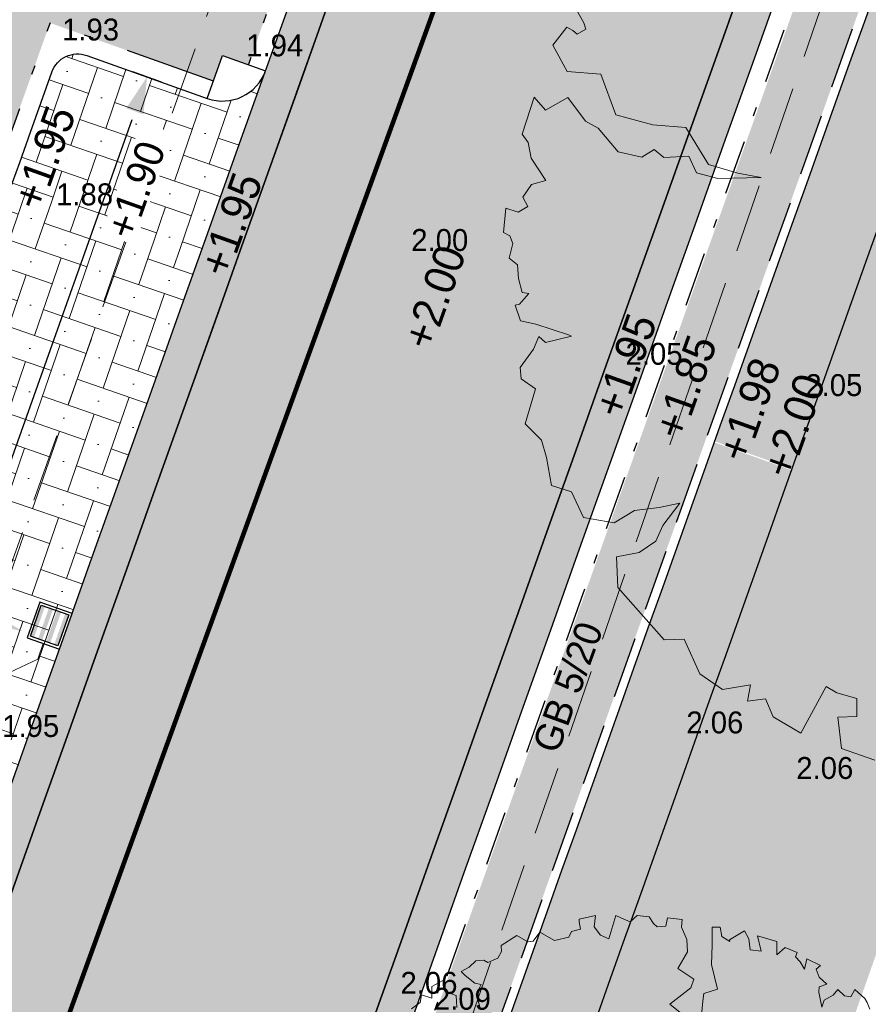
# Model space of a CAD drawing. Header units: metres. Extents: x 134157 to 138734, y 451157 to 455772.
# Tile 134 of 256: x 136401 to 136411, y 453358 to 453369. Entities that reach past the tile are written whole.
import ezdxf
from ezdxf import colors
from ezdxf.entities.mleader import LeaderData, LeaderLine
from ezdxf.math import Vec2, Vec3

# ---------------------------------------------------------------- set-up
doc = ezdxf.new("R2010")
doc.units = ezdxf.units.M
for name, pattern in [('DASHDOT__G2', [1.2, 0.6, -0.3, 0, -0.3]), ('HIDDEN__G5', [1.125, 0.75, -0.375]), ('TR18X20__G2', [2.5999999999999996, 1, -0.4, 0, -0.4, 0, -0.4, 0, -0.4])]:
    doc.linetypes.add(name, pattern=pattern)
doc.layers.add('-DR-alg-hulplijnen bochtstralen uitritconstructies', color=210, linetype='Continuous', plot=False)
doc.layers.add('-DR-alg-hulplijnen kantverharding asflast nieuwe fietsstraat', color=7, linetype='Continuous', true_color=0xff9429, plot=False)
for name, color, linetype, lineweight in [('-DR-bs-boom', 253, 'Continuous', 13), ('-DR-nw-rio-HWA 125', 170, 'HIDDEN__G5', 13), ('-DR-nw-vh-arc-tegels 300x300x45', 253, 'Continuous', 9)]:
    doc.layers.add(name, color=color, linetype=linetype, lineweight=lineweight)
for name, color, linetype in [('-DR-bs-rio-DWA Jutfaseweg', 253, 'Continuous'), ('-DR-bs-txt-hoogtemaat', 253, 'Continuous'), ('-DR-nw-maatvoering', 3, 'Continuous'), ('-DR-nw-rio-straatkolk verkort tbv K&L', 1, 'Continuous'), ('-DR-nw-rio-txt aandachtspunten', 2, 'Continuous'), ('-DR-nw-txt-hoogtemaat', 2, 'Continuous'), ('-DR-nw-vh-band 10x20 ob', 2, 'HIDDEN__G5'), ('-DR-nw-vh-band 18-20x25', 2, 'TR18X20__G2'), ('-DR-nw-vh-band 18-20x25 hoekblok R 0.50 uitwendig', 2, 'Continuous'), ('-DR-nw-vh-band 5-20x25', 2, 'DASHDOT__G2'), ('-DR-nw-vh-kantverharding', 3, 'Continuous'), ('-DR-nw-vh-txt-kantopsluitingen', 2, 'Continuous')]:
    doc.layers.add(name, color=color, linetype=linetype)
doc.layers.add('-DR-nw-gr-arc-beplanting', color=7, linetype='Continuous', true_color=0xe5f0e7)
doc.layers.add('-DR-nw-gr-arc-gras', color=7, linetype='Continuous', true_color=0xb5d5a4)
for name, color, linetype, lineweight, true_color in [('-DR-nw-vh-arc-asfalt fietsstraat rood', 7, 'Continuous', 9, 0xdfbfc7), ('-DR-nw-vh-arc-sbs df Drainflow', 7, 'Continuous', 9, 0xb9747c), ('-DR-nw-vh-arc-sbs kf bruinrood rabat halfsteens', 7, 'Continuous', 9, 0xb88485)]:
    doc.layers.add(name, color=color, linetype=linetype, lineweight=lineweight, true_color=true_color)
doc.layers.add('-DR-nw-vh-arc-halfverharding stabilizer', color=7, linetype='Continuous', lineweight=9, true_color=0xe2e1c1, transparency=0.1)
doc.layers.add('-DR-nw-vh-kantverharding halfverharding stabilizer', color=7, linetype='Continuous', true_color=0xe2e1c1, transparency=0.1)
doc.styles.add('Drong', font='txt', dxfattribs={"height": 1.8})
doc.dimstyles.new('Drong', dxfattribs={"dimtxt": 1.8, "dimasz": 2.5, "dimexe": 0, "dimexo": 0, "dimgap": 0.9, "dimtad": 1, "dimzin": 0, "dimdsep": 46, "dimtxsty": 'Drong', "dimblk": 'dimblk-wit', "dimcen": 0, "dimse1": 1, "dimse2": 1, "dimclrd": 256, "dimclre": 1, "dimclrt": 7, "dimadec": 0, "dimazin": 0, "dimtfac": 1, "dimtmove": 0, "dimatfit": 3, "dimfxl": 1, "dimtolj": 1, "dimtzin": 0, "dimarcsym": 0})
pattern_1 = [(71, (0, 0), (-0.3813260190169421, -0.185985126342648), [0.8999999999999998, -0.3]), (161, (0.1953408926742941, 0.5673111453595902), (-0.3813260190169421, -0.185985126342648), [0.8999999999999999, -0.3]), (71, (-0.0441573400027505, 0.3324907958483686), (-0.3813260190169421, -0.185985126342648), [0, -1.2]), (71, (-0.0394794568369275, 0.8068093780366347), (-0.3813260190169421, -0.185985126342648), [0, -1.2])]
pattern_2 = [(115.3356253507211, (136419.7180158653, 453326.2367068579), (-0.2236810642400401, -0.1059037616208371), [0.06, -0.187485]), (205.3356253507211, (136419.7180158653, 453326.2367068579), (0.1059037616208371, -0.22368106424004), [0.06, -0.187485])]
pattern_3 = [(228.0127875, (0.54864, 0.7619999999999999), (-6.096000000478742, -6.857999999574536), [0.102516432, -10.1491450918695]), (184.969741, (0.4800599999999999, 0.6858), (9.143999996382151, 0.7620000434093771), [0.175921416, -17.41621466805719]), (132.5104471, (0.3048, 0.6705599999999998), (7.620000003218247, -8.381999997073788), [0.124044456, -12.28041683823]), (267.273689, (0.00762, 0.4800599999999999), (0.7620000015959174, 15.23999999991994), [0.160201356, -15.8599312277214]), (292.83365418, (0, 0.32004), (-3.810000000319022, 9.143999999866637), [0.15709011, -15.5519423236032]), (357.2736889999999, (0.06096, 0.17526), (-15.23999999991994, 0.7620000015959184), [0.160201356, -15.8599312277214]), (37.69424047, (0.22098, 0.16764), (-9.905999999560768, -7.620000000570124), [0.211858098, -20.9739345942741]), (72.25532837, (0.38862, 0.29718), (5.334000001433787, 16.76399999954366), [0.200015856, -19.8015769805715]), (121.42956562, (0.4495799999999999, 0.48768), (-6.096000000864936, 9.905999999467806), [0.1607439, -15.9136637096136]), (175.2363583, (0.36576, 0.6248400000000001), (8.381999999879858, -0.7620000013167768), [0.183513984, -8.992181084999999]), (222.3974378, (0.18288, 0.64008), (-9.143999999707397, -8.382000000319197), [0.237323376, -23.4950317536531]), (138.81407483, (0.7619999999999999, 0.47244), (-5.333999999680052, 4.572000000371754), [0.08100136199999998, -8.0191697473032]), (171.4692344, (0.70104, 0.52578), (9.906000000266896, -1.523999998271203), [0.154104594, -15.256391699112]), (225, (0.54864, 0.54864), (-1.06581410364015e-16, -0.7620000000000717), [0.107762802, -0.9698679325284]), (203.19859051, (0.4953, 0.64008), (3.810000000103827, 1.5239999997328), [0.05803239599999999, -5.745186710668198]), (291.80140949, (0.44196, 0.61722), (-0.7620000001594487, 2.285999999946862), [0.082069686, -4.021425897]), (30.96375653, (0.47244, 0.5410200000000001), (2.286000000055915, 1.523999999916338), [0.133295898, -4.309889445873]), (161.56505118, (0.5867399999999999, 0.6096), (1.524000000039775, -0.761999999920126), [0.096386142, -2.3132694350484]), (16.389540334, (0, 0.61722), (7.620000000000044, 2.286000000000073), [0.1350264, -13.3676480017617]), (70.34617594, (0.12954, 0.65532), (-3.048000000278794, -8.381999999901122), [0.113279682, -11.21466470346]), (293.19859051, (0.5867399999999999, 0.7619999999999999), (-1.523999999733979, 3.810000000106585), [0.11606403, -5.687155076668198]), (343.6104596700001, (0.6324599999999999, 0.65532), (-7.620000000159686, 2.285999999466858), [0.1350264, -13.367648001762]), (339.44395478, (0, 0.14478), (-3.809999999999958, 1.524000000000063), [0.1302105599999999, -6.3803202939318]), (294.7751406, (0.12192, 0.09906), (-3.810000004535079, 8.381999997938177), [0.109101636, -10.801078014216]), (66.80140949, (0.59436, 0), (1.523999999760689, 3.810000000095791), [0.11606403, -5.687155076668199]), (17.35402464, (0.64008, 0.10668), (-9.905999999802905, -3.048000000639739), [0.127734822, -12.64571279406]), (69.44395478, (0.22098, 0), (-1.524000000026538, -3.809999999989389), [0.06510527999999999, -6.445425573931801]), (101.309932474, (0.54864, 0), (-0.7620000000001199, 3.048000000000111), [0.03885437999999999, -3.8465984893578]), (165.963756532, (0.5410200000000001, 0.0381), (2.285999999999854, -0.7619999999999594), [0.15709011, -2.9847163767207]), (186.00900596, (0.38862, 0.0762), (7.61999999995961, 0.762000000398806), [0.1455801, -14.4124094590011]), (303.69006753, (0.47244, 0.47244), (-0.7620000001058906, 1.523999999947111), [0.109897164, -2.637532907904]), (353.15722659, (0.5334, 0.3809999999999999), (12.9540000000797, -1.523999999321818), [0.191867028, -18.9948027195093]), (60.9453959, (0.7239, 0.35814), (-3.048000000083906, -5.333999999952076), [0.078452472, -7.766817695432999]), (90, (0.7619999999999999, 0.42672), (-0.7619999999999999, 0.7619999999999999), [0.04572, -0.7162799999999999]), (120.25643716, (0.37338, 0.09906), (3.047999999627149, -5.334000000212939), [0.105860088, -10.48018223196]), (48.01278749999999, (0.32004, 0.1905), (6.096000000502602, 6.857999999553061), [0.205032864, -10.0466286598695]), (0, (0.4572, 0.3429), (0.7619999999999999, 0.7619999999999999), [0.19812, -0.5638799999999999]), (325.3048465, (0.65532, 0.3429), (7.620000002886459, -5.333999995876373), [0.120482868, -11.927795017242]), (254.0546040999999, (0.75438, 0.27432), (-0.761999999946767, -3.048000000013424), [0.110948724, -5.4364950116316]), (207.64597536, (0.7239, 0.16764), (-14.478000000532, -7.619999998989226), [0.18064353, -17.8837393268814]), (175.42607874, (0.5638799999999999, 0.08381999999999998), (-9.905999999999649, 0.7619999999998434), [0.191108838, -18.919753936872])]

# ---------------------------------------------------------------- blocks, each defined once
blk = doc.blocks.new('Boom bestaand 1')
for points in [[(-0.2169333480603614, 0.4339209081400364), (-0.2270861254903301, 0.4339209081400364), (-0.2330585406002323, 0.4330255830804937), (-0.2498892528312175, 0.4257264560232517), (-0.242749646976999, 0.416712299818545), (-0.2476345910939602, 0.4092003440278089), (-0.2589076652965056, 0.4043176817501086), (-0.2543983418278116, 0.3953035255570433), (-0.2532710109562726, 0.3814065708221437), (-0.2457557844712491, 0.3746459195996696), (-0.2660470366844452, 0.3787774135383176), (-0.2728107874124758, 0.3821577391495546), (-0.2716834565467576, 0.3934255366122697), (-0.2848353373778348, 0.3874160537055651), (-0.2964840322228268, 0.3881672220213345), (-0.2987384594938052, 0.3953035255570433), (-0.3145206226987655, 0.3821577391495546), (-0.3028719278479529, 0.3735190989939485), (-0.3141447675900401, 0.3720167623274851), (-0.3231631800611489, 0.3686364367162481), (-0.3276722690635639, 0.3731435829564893), (-0.3404482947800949, 0.3607491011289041), (-0.3359389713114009, 0.3464764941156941), (-0.3526397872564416, 0.353711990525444), (-0.3702979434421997, 0.3325317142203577), (-0.3491079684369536, 0.3290017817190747), (-0.3568775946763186, 0.3155875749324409), (-0.37100416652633, 0.3198237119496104), (-0.3837182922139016, 0.3191176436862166), (-0.3801864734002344, 0.2951135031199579), (-0.3780675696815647, 0.2944074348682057), (-0.3886625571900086, 0.2873474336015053), (-0.4013764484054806, 0.2901714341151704), (-0.4056142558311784, 0.2802872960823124), (-0.3837182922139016, 0.2704032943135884), (-0.3589967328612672, 0.2591071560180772), (-0.3250928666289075, 0.2534590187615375), (-0.327212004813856, 0.2336908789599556), (-0.3180296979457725, 0.228042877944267), (-0.3010777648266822, 0.2188648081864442)], [(-0.2947208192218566, 0.2047446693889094), (-0.3321562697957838, 0.1849765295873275), (-0.3413385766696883, 0.2202768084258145), (-0.350520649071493, 0.2287488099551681), (-0.3724168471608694, 0.2146288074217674), (-0.3879560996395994, 0.2358089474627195), (-0.4042018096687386, 0.2414569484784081), (-0.4225661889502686, 0.2414569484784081), (-0.4315337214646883, 0.2467254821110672), (-0.4415591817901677, 0.229188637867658), (-0.4324549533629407, 0.2223948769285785), (-0.435986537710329, 0.2110987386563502), (-0.4423434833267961, 0.2082747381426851), (-0.4530205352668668, 0.2066837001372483), (-0.4612717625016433, 0.1920817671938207), (-0.457176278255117, 0.18003446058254), (-0.4670650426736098, 0.170150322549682), (-0.472715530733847, 0.1652082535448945), (-0.4472877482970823, 0.1440281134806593), (-0.4564700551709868, 0.1355561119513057), (-0.4705966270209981, 0.1320260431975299), (-0.4840167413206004, 0.1397921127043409), (-0.4882547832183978, 0.1171998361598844), (-0.4847231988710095, 0.1157878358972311), (-0.4748346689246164, 0.1136699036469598), (-0.4769535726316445, 0.1009617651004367), (-0.4713028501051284, 0.09460769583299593), (-0.4748346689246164, 0.0748395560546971), (-0.4931990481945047, 0.06071941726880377), (-0.4854294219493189, 0.04730521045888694), (-0.4875485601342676, 0.04024520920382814), (-0.5016751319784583, 0.03036107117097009), (-0.4974370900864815, 0.00494493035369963), (-0.4896674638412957, 0.002120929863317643), (-0.4832352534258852, -0.006023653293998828), (-0.4832352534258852, -0.0211265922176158), (-0.4885680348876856, -0.02468023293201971), (-0.4921233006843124, -0.03534115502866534), (-0.4876793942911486, -0.04689045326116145), (-0.4867905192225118, -0.05932826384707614), (-0.4796799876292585, -0.05666299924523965), (-0.4645700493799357, -0.04866734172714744), (-0.459237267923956, -0.04156006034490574), (-0.449460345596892, -0.05310935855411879), (-0.4325726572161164, -0.05488624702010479)], [(-0.4438616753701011, -0.08442230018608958), (-0.4591129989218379, -0.0788789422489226), (-0.4694125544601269, -0.08976781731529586), (-0.4852582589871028, -0.08739209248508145), (-0.4834755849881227, -0.1044182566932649), (-0.4690165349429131, -0.1107536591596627), (-0.4787219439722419, -0.1222364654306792), (-0.4698088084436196, -0.1279778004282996), (-0.4666397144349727, -0.1420344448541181)], [(-0.3905228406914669, -0.2961809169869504), (-0.3763599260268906, -0.2947164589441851), (-0.3702552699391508, -0.2952046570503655), (-0.3690343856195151, -0.3047234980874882), (-0.3739181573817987, -0.307164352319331), (-0.3790460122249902, -0.3110695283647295), (-0.3685879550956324, -0.3301182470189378), (-0.3402060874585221, -0.3273904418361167), (-0.3249566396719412, -0.2991245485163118), (-0.2839884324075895, -0.301203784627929), (-0.2610645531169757, -0.2728350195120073), (-0.2463278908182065, -0.2450116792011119), (-0.2053925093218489, -0.2390105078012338), (-0.1868351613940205, -0.2166427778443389), (-0.1742816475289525, -0.1980938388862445), (-0.189564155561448, -0.2362827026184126), (-0.2026635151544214, -0.2526493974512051), (-0.2201291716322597, -0.2531949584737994), (-0.2283163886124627, -0.2755626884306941), (-0.2392323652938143, -0.2810182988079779), (-0.2370492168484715, -0.2946571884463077), (-0.2506941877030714, -0.313205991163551), (-0.2790760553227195, -0.3219349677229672), (-0.2898422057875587, -0.3303738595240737), (-0.3172829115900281, -0.3367933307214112), (-0.3145534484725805, -0.3612149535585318), (-0.3303818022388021, -0.3661248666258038), (-0.3025457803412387, -0.3906749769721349), (-0.2927212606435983, -0.3884927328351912), (-0.2779845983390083, -0.3917659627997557), (-0.2528775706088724, -0.3874016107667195), (-0.2548309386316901, -0.4015582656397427), (-0.2470641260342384, -0.4137096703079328), (-0.2372707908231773, -0.4130346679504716), (-0.235920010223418, -0.4234984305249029), (-0.2440246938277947, -0.4329495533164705), (-0.2234253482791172, -0.4440884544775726), (-0.2183598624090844, -0.4397003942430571), (-0.2102551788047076, -0.4400378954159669), (-0.1991112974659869, -0.448814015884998), (-0.1899934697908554, -0.4440884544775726), (-0.1778364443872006, -0.4484763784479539), (-0.1639910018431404, -0.4505016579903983), (-0.1606139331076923, -0.4451010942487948), (-0.1548731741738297, -0.4572524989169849), (-0.1555486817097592, -0.4613030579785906), (-0.1400145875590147, -0.4626531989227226), (-0.1312346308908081, -0.4505016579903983), (-0.1096221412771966, -0.4258612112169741), (-0.1072582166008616, -0.4238359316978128), (-0.1116481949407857, -0.448814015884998), (-0.1194152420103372, -0.4525269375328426), (-0.1102974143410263, -0.4619780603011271), (-0.09917651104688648, -0.4806846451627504), (-0.0889794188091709, -0.4840821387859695), (-0.07470325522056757, -0.4752485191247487), (-0.04819058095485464, -0.4976722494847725), (-0.02779592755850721, -0.489518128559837), (-0.01080061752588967, -0.4915566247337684), (0.01571205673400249, -0.4976722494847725), (0.02862852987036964, -0.4827231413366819), (0.05582116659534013, -0.4820436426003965), (0.071993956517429, -0.4570290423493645), (0.06901628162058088, -0.4348673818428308), (0.07565379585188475, -0.4119102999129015), (0.07964846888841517, -0.3923569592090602), (0.09273351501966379, -0.4155685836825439), (0.1039107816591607, -0.4277820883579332), (0.107454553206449, -0.4465849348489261), (0.1024933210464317, -0.4680038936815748), (0.1298861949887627, -0.4784885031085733), (0.1932751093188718, -0.4575098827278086), (0.2000920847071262, -0.4399570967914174), (0.2363148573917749, -0.4392229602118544), (0.2586511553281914, -0.4253239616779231), (0.2652219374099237, -0.3991058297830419), (0.2784183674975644, -0.4080994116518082), (0.2832172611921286, -0.3913114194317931), (0.3018123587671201, -0.3913114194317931), (0.326405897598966, -0.3733243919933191), (0.2952141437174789, -0.333752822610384), (0.3048114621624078, -0.3265580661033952), (0.3174374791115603, -0.3112487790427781), (0.3330041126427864, -0.3181641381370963), (0.326405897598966, -0.3349519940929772), (0.3551905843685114, -0.3435858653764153), (0.3780989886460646, -0.3188560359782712)]]:
    blk.add_lwpolyline(points)
blk = doc.blocks.new('*U659')
h = blk.add_hatch(color=256)
h.dxf.hatch_style = 1
h.paths.add_polyline_path([(-0.1584753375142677, 0.4662534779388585), (-0.1982552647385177, 0.4803013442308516), (-0.317714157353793, 0.1420246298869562), (-0.2779342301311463, 0.127976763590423)])
h.paths.add_polyline_path([(-0.07007549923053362, 0.435035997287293), (-0.114275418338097, 0.4506447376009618), (-0.2337343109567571, 0.1123680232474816), (-0.1895343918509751, 0.0967592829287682)])
h.paths.add_polyline_path([(0.01832433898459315, 0.4038185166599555), (-0.02587558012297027, 0.4194272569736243), (-0.1453344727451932, 0.08115054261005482), (-0.1011345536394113, 0.06554180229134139)])
h.paths.add_polyline_path([(0.1023041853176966, 0.3741619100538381), (0.06252425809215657, 0.3882097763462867), (-0.05693463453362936, 0.04993306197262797), (-0.0171547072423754, 0.03588519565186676)])
for points in [[(0, 0), (0.138189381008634, 0.391316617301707), (-0.2154099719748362, 0.5161865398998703), (-0.3535993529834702, 0.1248699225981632)], [(-0.0171547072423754, 0.03588519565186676), (-0.317714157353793, 0.1420246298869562), (-0.1982552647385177, 0.4803013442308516), (0.1023041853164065, 0.3741619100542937)]]:
    blk.add_lwpolyline(points, close=True)
blk = doc.blocks.new('dimblk-wit')
at = {"color": 7}
blk.add_line((2.842170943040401e-14, -0.3333333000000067), (-2.842170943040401e-14, 0.3333333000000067), dxfattribs=at)
blk.add_solid([(0, 0), (-0.7999999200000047, 0.1999999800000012), (-0.7999999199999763, -0.1999999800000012)], dxfattribs=at)
blk = doc.blocks.new('*D710')
at = {"layer": '-DR-nw-maatvoering', "lineweight": -2, "transparency": 16777216}
blk.add_line((136402.6206341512, 453367.9631603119), (136395.2464770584, 453347.2343315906), dxfattribs=at)
at = {"layer": 'Defpoints', "color": 0, "transparency": 16777216}
for p in [(136402.788217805, 453368.4342396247), (136395.0788934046, 453346.7632522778), (136395.0788934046, 453346.7632522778)]:
    blk.add_point(p, dxfattribs=at)
at = {"layer": '-DR-nw-maatvoering', "lineweight": -2, "transparency": 16777216, "xscale": 0.5, "yscale": 0.5, "zscale": 0.5}
for p, rotation in [((136402.788217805, 453368.4342396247), 70.41728784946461), ((136395.0788934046, 453346.7632522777), 250.4172878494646)]:
    blk.add_blockref('dimblk-wit', p, dxfattribs=dict(at, rotation=rotation))
at = {"layer": '-DR-nw-maatvoering', "color": 7, "transparency": 16777216, "insert": (136398.59089976, 453357.7206437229), "char_height": 0.36, "attachment_point": 5, "rotation": 70.41728784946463, "style": 'Drong'}
blk.add_mtext('\\A1;23.00', dxfattribs=at)

msp = doc.modelspace()

# ---------------------------------------------------------------- hatches: boundary and pattern name
at = {"layer": '-DR-nw-gr-arc-beplanting'}
h = msp.add_hatch(color=256, dxfattribs=at)
h.dxf.hatch_style = 1
edge = h.paths.add_edge_path()
edge.add_line((136396.3360750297, 453359.2662826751), (136397.6573341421, 453358.7959554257))
edge.add_arc((149595.3364684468, 448664.1454715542), 14007.80060172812, 160.4013122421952, 160.4186177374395, ccw=False)
edge.add_line((136399.0758983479, 453362.7819401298), (136397.756175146, 453363.2535438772))
edge.add_arc((149594.2031741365, 448660.9698368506), 14009.20002921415, 160.3875154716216, 160.4048262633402)
at = {"layer": '-DR-nw-gr-arc-gras', "transparency": 33554687}
h = msp.add_hatch(dxfattribs=at)
h.set_pattern_fill('AGR-BOLLEN', color=256, scale=0.1, pattern_type=2)
h.set_pattern_definition(pattern_2)
edge = h.paths.add_edge_path()
edge.add_arc((-7000776.809524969, 3043164.567559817), 7592527.997363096, 340.0567505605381, 340.0572256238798)
edge.add_line((136455.7815594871, 453494.2542758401), (136455.1236032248, 453494.4934109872))
edge.add_arc((380495.2223584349, 364992.5484406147), 259592.3035530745, 160.0666568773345, 160.0804453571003)
edge.add_line((136433.832290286, 453435.7615323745), (136433.813485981, 453435.768343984))
edge.add_line((136433.813485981, 453435.768343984), (136432.1794965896, 453431.2550945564))
edge.add_line((136432.1794965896, 453431.2550945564), (136432.198303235, 453431.2482893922))
edge.add_line((136432.198303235, 453431.2482893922), (136431.6776287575, 453429.8696050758))
edge.add_line((136431.6776287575, 453429.8696050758), (136432.3363505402, 453429.6312341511))
edge.add_line((136432.3363505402, 453429.6312341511), (136434.3092713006, 453435.0765756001))
h = msp.add_hatch(dxfattribs=at)
h.set_pattern_fill('AGR-BOLLEN', color=256, scale=0.1, pattern_type=2)
h.set_pattern_definition(pattern_2)
edge = h.paths.add_edge_path()
edge.add_line((136383.2134454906, 453288.9019834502), (136370.3107921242, 453255.8015622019))
edge.add_line((136370.3107921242, 453255.8015622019), (136371.2564993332, 453255.4863635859))
edge.add_line((136371.2564993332, 453255.4863635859), (136384.1510128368, 453288.5538067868))
edge.add_line((136384.1510128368, 453288.5538067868), (136396.0961381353, 453322.3793146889))
edge.add_arc((144469.9212397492, 450472.5629594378), 8562.015243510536, 160.31249212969, 160.5585073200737, ccw=False)
edge.add_arc((136275.9270339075, 453000.1713109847), 380.646841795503, 69.38656361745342, 69.63257880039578, ccw=False)
edge.add_arc((138171.7297984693, 452736.5348694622), 1867.673052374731, 160.368791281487, 160.6148064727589, ccw=False)
edge.add_arc((136543.2276384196, 453720.0757027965), 379.2681389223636, 249.6101479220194, 249.85616311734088, ccw=False)
edge.add_arc((139775.6477578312, 452174.23586996), 3568.915535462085, 160.2709000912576, 160.5169152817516, ccw=False)
edge.add_line((136416.2303610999, 453379.0067418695), (136415.2888679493, 453379.3437739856))
edge.add_arc((149594.404130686, 448661.5345121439), 13998.09999034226, 160.3038426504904, 160.5498578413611)
edge.add_line((136395.1532065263, 453322.7123011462), (136383.2134454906, 453288.9019834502))
h = msp.add_hatch(dxfattribs=at)
h.set_pattern_fill('AGR-BOLLEN', color=256, scale=0.1, pattern_type=2)
h.set_pattern_definition(pattern_2)
edge = h.paths.add_edge_path()
edge.add_line((136414.3135629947, 453379.5862788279), (136414.3135432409, 453379.5862858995))
edge.add_line((136414.3135432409, 453379.5862858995), (136413.6545857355, 453379.8225859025))
edge.add_arc((132439.7669734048, 454785.6653569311), 4215.231506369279, 340.2995085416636, 340.51774123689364, ccw=False)
edge.add_line((136408.2710879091, 453364.6967628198), (136408.9108490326, 453364.4663061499))
edge.add_line((136408.9108490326, 453364.4663061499), (136414.3135629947, 453379.5862788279))
h = msp.add_hatch(dxfattribs=at)
h.set_pattern_fill('AGR-BOLLEN', color=256, scale=0.1, pattern_type=2)
h.set_pattern_definition(pattern_2)
edge = h.paths.add_edge_path()
edge.add_line((136398.3948542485, 453336.9145987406), (136398.3760025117, 453336.9212779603))
edge.add_line((136398.3760025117, 453336.9212779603), (136396.7737873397, 453332.3966510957))
edge.add_line((136396.7737873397, 453332.3966510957), (136396.7926424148, 453332.3899779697))
edge.add_arc((149594.4041398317, 448661.5345083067), 13999.780000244, 160.5102768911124, 160.5498578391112)
edge.add_line((136393.569081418, 453323.2717183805), (136392.3202201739, 453319.7948465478))
edge.add_line((136392.3202201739, 453319.7948465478), (136392.9806538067, 453319.5612542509))
edge.add_line((136392.9806538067, 453319.5612542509), (136394.2102749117, 453323.0452875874))
edge.add_arc((149594.4041308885, 448661.5345120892), 13999.09999055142, 160.3699688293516, 160.5498578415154, ccw=False)
edge.add_line((136408.9108490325, 453364.4663061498), (136408.2710879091, 453364.6967628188))
edge.add_arc((149594.4041402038, 448661.5345090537), 13999.780000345, 160.3699600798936, 160.4906326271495)
at = {"layer": '-DR-nw-vh-arc-asfalt fietsstraat rood', "transparency": 33554687}
h = msp.add_hatch(color=256, dxfattribs=at)
h.dxf.hatch_style = 1
h.paths.add_polyline_path([(136403.7367146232, 453366.331426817), (136407.687828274, 453364.9070308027, -0.0006365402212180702), (136419.7061011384, 453398.4672454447), (136415.7538046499, 453399.8882846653, 0.0006362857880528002)])
h = msp.add_hatch(color=256, dxfattribs=at)
h.dxf.hatch_style = 1
h.paths.add_polyline_path([(136392.9844638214, 453323.4781699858, -0.0007849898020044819), (136407.6878282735, 453364.9070308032), (136403.7367146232, 453366.3314268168, 0.0007852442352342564), (136389.0241510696, 453324.8767131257), (136377.1192577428, 453291.1651317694), (136369.7581975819, 453272.2810941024), (136373.7105919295, 453270.856236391), (136381.0570405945, 453289.7027897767)])
at = {"layer": '-DR-nw-vh-arc-halfverharding stabilizer'}
h = msp.add_hatch(dxfattribs=at)
h.set_pattern_fill('GRAVEL', color=256, scale=0.03)
h.set_pattern_definition(pattern_3)
edge = h.paths.add_edge_path()
edge.add_line((136415.7943246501, 453380.7555198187), (136414.9477223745, 453381.0586344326))
edge.add_line((136414.9477223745, 453381.0586344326), (136414.1941770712, 453381.3288532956))
edge.add_line((136414.1941770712, 453381.3288532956), (136413.6883407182, 453379.9167166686))
edge.add_line((136413.6883407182, 453379.9167166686), (136414.4413733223, 453379.6466816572))
edge.add_arc((149594.4041396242, 448661.5345089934), 13998.99999981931, 160.3038444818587, 160.369920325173)
edge.add_line((136409.0090184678, 453364.4438738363), (136409.8567115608, 453364.141522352))
edge.add_arc((149594.404139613, 448661.5345090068), 13998.0999998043, 160.3038426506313, 160.3699203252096, ccw=False)
edge.add_line((136415.2888679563, 453379.3437740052), (136415.7943246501, 453380.7555198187))
h = msp.add_hatch(dxfattribs=at)
h.set_pattern_fill('GRAVEL', color=256, scale=0.03)
h.set_pattern_definition(pattern_3)
edge = h.paths.add_edge_path()
edge.add_line((136391.109334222, 453311.2610998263), (136395.1532065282, 453322.7123011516))
edge.add_arc((149594.4041387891, 448661.5345092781), 13998.09999893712, 160.3699834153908, 160.5498578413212, ccw=False)
edge.add_line((136409.8515333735, 453364.1270044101), (136409.0063594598, 453364.4316984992))
edge.add_arc((149014.4532923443, 448866.8502176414), 13383.77867250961, 160.3637691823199, 160.5519250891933)
edge.add_line((136394.3045680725, 453323.0119889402), (136393.041588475, 453319.4336311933))
edge.add_line((136393.041588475, 453319.4336311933), (136392.2868749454, 453319.70056985))
edge.add_line((136392.2868749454, 453319.70056985), (136391.787185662, 453318.286246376))
edge.add_line((136391.787185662, 453318.286246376), (136392.5416575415, 453318.0198819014))
edge.add_line((136392.5416575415, 453318.0198819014), (136392.1254244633, 453316.841217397))
edge.add_line((136392.1254244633, 453316.841217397), (136390.260695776, 453311.5607876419))
edge.add_line((136390.260695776, 453311.5607876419), (136391.109334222, 453311.2610998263))
at = {"layer": '-DR-nw-vh-arc-sbs df Drainflow'}
h = msp.add_hatch(dxfattribs=at)
h.set_pattern_fill('AVH-SBS_KEIFORMAAT_ELLEBOOG_01', color=256, scale=3, angle=71, pattern_type=2)
h.set_pattern_definition(pattern_1)
h.paths.add_polyline_path([(136404.0864534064, 453368.5020136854, -0.4141118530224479), (136403.4476349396, 453368.1991319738), (136402.1288006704, 453368.6693472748, 0.414219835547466), (136401.7454724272, 453368.4875140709, 2.414843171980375e-05), (136401.2911786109, 453367.2130546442), (136403.3620742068, 453366.466486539)])
h = msp.add_hatch(dxfattribs=at)
h.set_pattern_fill('AVH-SBS_KEIFORMAAT_ELLEBOOG_01', color=256, scale=3, angle=71, pattern_type=2)
h.set_pattern_definition(pattern_1)
h.paths.add_polyline_path([(136394.2392574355, 453347.3797165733, 0.4140867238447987), (136394.4215832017, 453346.9967291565), (136395.7362036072, 453346.5297753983, -0.4139141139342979), (136396.0401783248, 453345.8917408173), (136403.362074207, 453366.4664865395), (136401.2911786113, 453367.2130546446, 0.0003756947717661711)])
at = {"layer": '-DR-nw-vh-arc-sbs kf bruinrood rabat halfsteens', "transparency": 33554687}
h = msp.add_hatch(color=256, dxfattribs=at)
h.dxf.hatch_style = 1
h.paths.add_polyline_path([(136403.7367146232, 453366.3314268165, -0.0006362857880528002), (136415.7538046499, 453399.8882846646), (136415.3874744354, 453400.0199978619), (136409.4668710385, 453383.5524006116), (136409.3657958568, 453383.2701124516), (136408.7253070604, 453381.4813212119), (136408.6242634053, 453381.199121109), (136408.455948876, 453380.7283019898), (136408.2876344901, 453380.2574832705), (136408.1193201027, 453379.78666455), (136407.9510057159, 453379.3158458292), (136407.7826913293, 453378.8450271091), (136407.6143769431, 453378.3742083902), (136407.446062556, 453377.9033896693), (136407.2777481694, 453377.4325709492), (136407.1094337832, 453376.9617522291), (136406.9411193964, 453376.4909335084), (136406.7728050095, 453376.0201147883), (136406.6044906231, 453375.5492960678), (136406.4361762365, 453375.0784773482), (136406.2678618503, 453374.6076586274), (136406.0995474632, 453374.1368399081), (136405.9312330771, 453373.6660211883), (136405.7629186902, 453373.195202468), (136405.5946043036, 453372.7243837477), (136405.4262899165, 453372.2535650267), (136405.2579755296, 453371.7827463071), (136405.0896611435, 453371.311927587), (136404.9213466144, 453370.8411084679), (136404.0864534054, 453368.5020136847), (136403.3620742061, 453366.4664865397)])
h = msp.add_hatch(color=256, dxfattribs=at)
h.dxf.hatch_style = 1
h.paths.add_polyline_path([(136414.0731122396, 453381.5847209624, -0.0003177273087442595), (136420.0825103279, 453398.3319083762), (136419.7061011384, 453398.467245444, 0.0006365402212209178), (136407.6878282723, 453364.9070308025), (136408.0641248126, 453364.7713740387, -0.000284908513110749), (136413.4326553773, 453379.7959182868), (136413.4325946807, 453379.7959400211)])
h = msp.add_hatch(color=256, dxfattribs=at)
h.dxf.hatch_style = 1
h.paths.add_polyline_path([(136389.0241510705, 453324.8767131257, -0.0007852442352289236), (136403.7367146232, 453366.331426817), (136403.3620742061, 453366.4664865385), (136396.0401783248, 453345.8917408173), (136388.6469784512, 453325.0099077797), (136386.4678348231, 453318.8391361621), (136386.3013415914, 453318.3676703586), (136386.1348483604, 453317.8962045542), (136385.9683551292, 453317.4247387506), (136385.801861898, 453316.9532729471), (136385.6353686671, 453316.4818071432), (136385.4688754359, 453316.0103413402), (136385.3023822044, 453315.5388755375), (136385.1358889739, 453315.0674097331), (136384.9693957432, 453314.5959439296), (136384.8029025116, 453314.124478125), (136384.6364092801, 453313.6530123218), (136384.4699160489, 453313.1815465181), (136384.3034228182, 453312.7100807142), (136384.1369295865, 453312.2386149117), (136383.9693720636, 453311.7641353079), (136384.3466298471, 453311.631181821)])
h = msp.add_hatch(color=256, dxfattribs=at)
h.dxf.hatch_style = 1
h.paths.add_polyline_path([(136407.687828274, 453364.9070308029, 0.0007849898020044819), (136392.9844638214, 453323.4781699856), (136388.3078365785, 453310.2351702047), (136388.685070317, 453310.1022251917), (136389.3177686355, 453311.8937867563), (136393.3616364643, 453323.3449754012, -0.0007849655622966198), (136408.0641248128, 453364.7713740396)])
at = {"layer": '-DR-nw-vh-arc-tegels 300x300x45'}
h = msp.add_hatch(dxfattribs=at)
h.set_pattern_fill('AVH-TEGEL_200X200_HALFST', color=256, scale=2, angle=71, pattern_type=2)
h.set_pattern_definition([(71, (0, 0), (-0.05887645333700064, 0.443321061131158), [0.4, -0.4]), (161, (0, 0), (-0.1302272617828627, -0.3782074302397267), [])])
edge = h.paths.add_edge_path()
edge.add_line((136401.7250042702, 453369.0256480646), (136403.5148012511, 453368.3875163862))
edge.add_line((136403.5148012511, 453368.3875163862), (136403.615550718, 453368.6700930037))
edge.add_line((136403.615550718, 453368.6700930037), (136403.8980505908, 453368.5692603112))
edge.add_arc((149594.4041396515, 448661.5345091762), 14005.19999978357, 160.3508874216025, 160.3610484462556, ccw=False)
edge.add_line((136404.7330192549, 453370.908434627), (136404.1680368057, 453371.1104118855))
edge.add_line((136404.1680368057, 453371.1104118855), (136403.3906654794, 453372.1470803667))
edge.add_line((136403.3906654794, 453372.1470803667), (136403.0586526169, 453371.9511448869))
edge.add_line((136403.0586526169, 453371.9511448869), (136402.9177774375, 453371.5548092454))
edge.add_line((136402.9177774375, 453371.5548092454), (136402.43905716, 453370.2079864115))
edge.add_line((136402.43905716, 453370.2079864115), (136400.6958986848, 453370.8275818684))
edge.add_line((136400.6958986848, 453370.8275818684), (136401.3154941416, 453372.5707403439))
edge.add_line((136401.3154941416, 453372.5707403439), (136403.0586526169, 453371.9511448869))
edge.add_line((136403.0586526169, 453371.9511448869), (136403.3679650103, 453372.1773527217))
edge.add_line((136403.3679650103, 453372.1773527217), (136399.81943648, 453376.9021115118))
edge.add_line((136399.81943648, 453376.9021115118), (136398.377, 453372.898))
edge.add_line((136398.377, 453372.898), (136392.789, 453357.451))
edge.add_line((136392.789, 453357.451), (136391.8831152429, 453355.0668620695))
edge.add_line((136391.8831152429, 453355.0668620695), (136391.5102040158, 453355.1741868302))
edge.add_line((136391.5102040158, 453355.1741868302), (136389.1211152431, 453349.0588620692))
edge.add_line((136389.1211152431, 453349.0588620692), (136388.1498519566, 453346.4660627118))
edge.add_line((136388.1498519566, 453346.4660627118), (136392.323, 453344.983))
edge.add_line((136392.323, 453344.983), (136393.8836929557, 453346.9755459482))
edge.add_arc((149595.5369525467, 448664.7103144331), 14007.40006156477, 160.3760695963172, 160.4717964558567, ccw=False)
edge = h.paths.add_edge_path(flags=16)
edge.add_line((136395.806041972, 453358.0750498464), (136397.3160434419, 453357.5375361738))
edge.add_arc((149925.824551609, 448547.491664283), 14358.17132316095, 160.4272143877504, 160.4715156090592)
edge.add_line((136393.6009498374, 453347.0758271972), (136392.0880040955, 453347.6133754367))
edge.add_arc((149259.7091545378, 448780.4030294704), 13654.12334848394, 160.4116925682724, 160.4582820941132, ccw=False)
edge = h.paths.add_edge_path(flags=0)
edge.add_line((136395.7323685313, 453357.5698702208), (136397.0542071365, 453357.0994483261))
edge.add_arc((149595.5367652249, 448664.7103809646), 14007.79986277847, 160.4284339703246, 160.4713872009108)
edge.add_line((136393.5401481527, 453347.2035543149), (136392.2156833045, 453347.6741354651))
edge.add_arc((149594.4042226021, 448661.5344781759), 14009.20008832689, 160.414641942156, 160.4575938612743, ccw=False)
edge = h.paths.add_edge_path(flags=16)
edge.add_arc((142185.3068175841, 451300.103945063), 6144.39241967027, 160.3789094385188, 160.4202360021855, ccw=False)
edge.add_line((136397.6952452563, 453363.3805854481), (136399.2037123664, 453362.8433838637))
edge.add_arc((199932.0091653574, 430753.6083321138), 67435.85751180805, 160.4110290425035, 160.4147943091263)
edge.add_line((136397.7180542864, 453358.6681941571), (136396.2085412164, 453359.2055339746))
edge = h.paths.add_edge_path(flags=0)
edge.add_arc((134405.0716607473, 454070.0876732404), 2114.331958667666, 340.3657892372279, 340.467577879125)
edge.add_line((136397.728991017, 453363.1814591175), (136399.0490716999, 453362.7113464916))
edge.add_arc((134873.1694235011, 453902.9959977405), 1618.708190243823, 340.3689800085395, 340.5019242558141, ccw=False)
edge.add_line((136397.7913347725, 453359.1722828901), (136396.4699950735, 453359.6425272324))

# ---------------------------------------------------------------- linework, layer by layer
at = {"layer": '-DR-alg-hulplijnen bochtstralen uitritconstructies', "flags": 128}
msp.add_lwpolyline([(136402.0402920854, 453361.5725161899), (136404.9529672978, 453369.7388734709, 0.3828045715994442), (136402.4229548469, 453375.9185916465), (136400.6865975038, 453376.7595269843)], format="xyb", dxfattribs=at)
at = {"layer": '-DR-alg-hulplijnen kantverharding asflast nieuwe fietsstraat'}
for points in [[(136615.5574884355, 453953.711278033), (136612.5988155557, 453946.9774368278), (136593.3968481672, 453893.9480587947), (136588.980006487, 453881.7567302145), (136586.9296896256, 453874.6504554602, -0.01588767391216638), (136585.9525370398, 453871.6277406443), (136586.3288476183, 453871.4914783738), (136577.7383367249, 453847.7673755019, 0.004101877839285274), (136569.551446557, 453824.5650928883, -0.004267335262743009), (136561.0217986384, 453800.4168774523), (136429.6486940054, 453438.3572199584, 0.002151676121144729), (136389.0241510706, 453324.8767131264), (136377.1192577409, 453291.1651317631), (136363.7665480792, 453256.9101376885), (136363.728095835, 453256.80125087)], [(136620.467022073, 453951.9335331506), (136618.8898399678, 453946.4661328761, -0.01664357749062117), (136617.8615883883, 453943.301182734), (136595.3671784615, 453881.1791853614, -0.01664357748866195), (136594.1306749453, 453878.0896433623), (136591.8416891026, 453872.87998761, 0.01163646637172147), (136590.9554707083, 453870.7283732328), (136590.605185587, 453869.7904456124), (136590.2290830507, 453869.9266325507), (136581.6874133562, 453846.3374126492, 0.004101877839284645), (136573.5234525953, 453823.2001137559, -0.004267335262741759), (136564.9699280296, 453798.9843013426), (136433.5968233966, 453436.9246438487, 0.002151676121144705), (136392.9844638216, 453323.4781699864), (136381.0570405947, 453289.7027897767), (136367.704330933, 453255.4477957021), (136367.6831793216, 453255.3878998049)]]:
    msp.add_lwpolyline(points, format="xyb", dxfattribs=at)
at = {"layer": '-DR-bs-rio-DWA Jutfaseweg', "const_width": 0.05, "flags": 128}
msp.add_lwpolyline([(136385.6001283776, 453313.2417282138), (136408.1042717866, 453375.1461283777)], dxfattribs=at)
at = {"layer": '-DR-nw-rio-HWA 125'}
for points in [[(136400.7906867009, 453361.680285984), (136409.9325603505, 453387.2626585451)], [(136401.650977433, 453362.2302964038), (136401.5895995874, 453362.0585382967), (136400.7906867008, 453361.6802859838), (136393.4562309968, 453341.1557430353)]]:
    msp.add_lwpolyline(points, dxfattribs=at)
at = {"layer": '-DR-nw-rio-HWA 125', "flags": 128}
msp.add_lwpolyline([(136404.0640880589, 453351.6598860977), (136405.2616740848, 453355.0111785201), (136414.7646739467, 453382.4560349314)], dxfattribs=at)
at = {"layer": '-DR-nw-vh-band 10x20 ob', "ltscale": 0.9}
msp.add_lwpolyline([(136393.0301461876, 453319.703468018), (136394.2102749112, 453323.0452875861, -0.001068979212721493), (136414.2631114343, 453379.4454112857)], format="xyb", dxfattribs=at)
at = {"layer": '-DR-nw-vh-band 18-20x25'}
msp.add_lwpolyline([(136403.8980517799, 453368.5692636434, -4.433436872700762e-05), (136404.732992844, 453370.9083606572, -4.433436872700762e-05)], format="xyb", dxfattribs=at)
at = {"layer": '-DR-nw-vh-band 18-20x25', "flags": 128}
msp.add_lwpolyline([(136403.5148012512, 453368.3875163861), (136401.7250042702, 453369.0256480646, 0.0004176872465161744), (136393.8836929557, 453346.9755459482), (136395.6692610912, 453346.3413113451)], format="xyb", dxfattribs=at)
at = {"layer": '-DR-nw-vh-band 18-20x25 hoekblok R 0.50 uitwendig', "flags": 128}
msp.add_lwpolyline([(136403.4476349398, 453368.1991319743), (136403.615550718, 453368.6700930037), (136404.0864534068, 453368.5020136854)], dxfattribs=at)
at = {"layer": '-DR-nw-vh-band 5-20x25'}
msp.add_lwpolyline([(136392.703045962, 453320.8793922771), (136393.550222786, 453323.2783781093, -0.001051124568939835), (136413.2671326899, 453378.7399570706)], format="xyb", dxfattribs=at)
at = {"layer": '-DR-nw-vh-kantverharding'}
for points in [[(136363.728095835, 453256.80125087), (136363.7665480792, 453256.9101376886), (136377.1192577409, 453291.1651317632), (136389.0241510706, 453324.8767131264, -0.002151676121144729), (136429.6486940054, 453438.3572199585), (136561.0217986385, 453800.4168774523, 0.004267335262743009), (136569.551446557, 453824.5650928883, -0.004101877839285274), (136577.738336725, 453847.767375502), (136586.3288476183, 453871.4914783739), (136585.9525370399, 453871.6277406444)], [(136367.6831793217, 453255.3878998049), (136367.704330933, 453255.4477957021), (136381.0570405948, 453289.7027897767), (136392.9844638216, 453323.4781699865, -0.002151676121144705), (136433.5968233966, 453436.9246438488), (136564.9699280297, 453798.9843013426, 0.004267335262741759), (136573.5234525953, 453823.2001137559, -0.004101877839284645), (136581.6874133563, 453846.3374126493), (136590.2290830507, 453869.9266325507), (136590.605185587, 453869.7904456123)], [(136392.187695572, 453320.0206781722), (136393.3616364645, 453323.3449754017, -0.002151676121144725), (136433.9728357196, 453436.7882080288), (136565.3459403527, 453798.8478655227, 0.004267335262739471), (136573.9017388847, 453823.0701157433, -0.004101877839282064), (136582.0635158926, 453846.2012257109), (136590.4689986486, 453869.4143430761)], [(136388.645266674, 453325.0050604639, -0.002151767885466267), (136429.2726816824, 453438.4936557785), (136433.4882348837, 453450.1115721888)], [(136393.0411372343, 453319.4342793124), (136394.3045680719, 453323.0119889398, -0.001073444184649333), (136414.4415241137, 453379.6471028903, -0.001073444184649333)], [(136395.7362036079, 453346.5297753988), (136394.4215832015, 453346.9967291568, -0.4140867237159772), (136394.2392574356, 453347.3797165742, -0.0003998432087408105), (136401.7454724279, 453368.4875140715, -0.4142198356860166), (136402.1288006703, 453368.669347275), (136403.4476349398, 453368.1991319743)]]:
    msp.add_lwpolyline(points, format="xyb", dxfattribs=at)
msp.add_arc((136403.6155089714, 453368.6701078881), 0.5, 250.3768876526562, 340.3610483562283, dxfattribs=at)

# ---------------------------------------------------------------- block references
at = {"layer": '-DR-bs-boom', "rotation": 293.3958673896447}
for p, xscale, yscale in [((136412.4020000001, 453366.399000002), 11.5, 11.5), ((136408.2120000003, 453355.2539999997), 8, 8)]:
    msp.add_blockref('Boom bestaand 1', p, dxfattribs=dict(at, xscale=xscale, yscale=yscale))
at = {"layer": '-DR-nw-rio-straatkolk verkort tbv K&L'}
msp.add_blockref('*U659', (136401.8277771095, 453362.1678614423), dxfattribs=at)

# ---------------------------------------------------------------- texts
at = {"layer": '-DR-bs-txt-hoogtemaat', "color": 253, "char_height": 0.24, "attachment_point": 7, "style": 'Drong'}
for s, insert in [('1.93', (136401.857, 453368.83, 1.928)), ('1.94', (136403.875, 453368.656, 1.937)), ('1.88', (136401.791, 453367.025, 1.881)), ('2.00', (136405.683, 453366.525, 2.001)), ('2.05', (136408.031, 453365.2789999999, 2.052)), ('2.05', (136410.001, 453364.9359999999, 2.05)), ('2.06', (136408.697, 453361.242, 2.056)), ('1.95', (136401.201, 453361.2029999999, 1.95)), ('2.06', (136409.902, 453360.743, 2.057)), ('2.06', (136405.565, 453358.39, 2.057)), ('2.09', (136405.931, 453358.216, 2.089))]:
    msp.add_mtext(s, dxfattribs=dict(at, insert=insert))
at = {"layer": '-DR-nw-txt-hoogtemaat', "style": 'Drong'}
for s, p in [('+1.95', (136403.67275901, 453366.2210149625)), ('+2.00', (136405.9020390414, 453365.4243806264)), ('+1.95', (136407.9939977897, 453364.6756794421)), ('+1.85', (136408.6531169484, 453364.4412815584)), ('+1.98', (136409.3519846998, 453364.1915408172)), ('+2.00', (136409.8397579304, 453364.0172348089))]:
    msp.add_text(s, height=0.34, rotation=70.33562535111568, dxfattribs=at).set_placement(p)
at = {"layer": '-DR-nw-vh-txt-kantopsluitingen', "style": 'Drong'}
msp.add_text('GB 5/20', height=0.3, rotation=70, dxfattribs=at).set_placement((136407.2866128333, 453361.009923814))

# ---------------------------------------------------------------- dimensions: what is measured, and where the dimension line sits
at = {"layer": '-DR-nw-maatvoering'}
dim = msp.add_aligned_dim(p1=(136402.788217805, 453368.4342396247), p2=(136395.0788934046, 453346.7632522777), distance=-3.9018124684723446e-11, dimstyle='Drong', override={"dimtfill": 0}, dxfattribs=at)
dim.commit()
dim.dimension.update_dxf_attribs({"geometry": '*D710', "text_midpoint": (136398.59089976, 453357.7206437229)})

# ---------------------------------------------------------------- next in the draw order: texts
at = {"layer": '-DR-nw-txt-hoogtemaat', "insert": (136402.3313228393, 453366.7427816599), "char_height": 0.32, "width": 1.231047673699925, "attachment_point": 1, "rotation": 70.33562535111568, "style": 'Drong', "bg_fill": 3, "box_fill_scale": 1.1, "bg_fill_color": 256, "bg_fill_transparency": 0}
msp.add_mtext('+1.90', dxfattribs=at)

# ---------------------------------------------------------------- next in the draw order: leaders
at = {"layer": '-DR-nw-rio-txt aandachtspunten'}
ml = msp.add_multileader_mtext('Standard', dxfattribs=at)
ml.set_content('Aanbrengen straatkolk 600 mm \\Phoog i.v.m. aanwezige K&L \\P - STR-9301/60 GB1', color=7, style='Drong')
ml.set_leader_properties(color=256, linetype='ByLayer', lineweight=-1)
ml.build(insert=Vec2(0, 0))
ml.multileader.update_dxf_attribs({"text_left_attachment_type": 5, "text_right_attachment_type": 5, "dogleg_length": 70.90462224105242, "arrow_head_size": 0.5, "scale": 0.2})
ctx = ml.context
ctx.base_point, ctx.scale, ctx.char_height, ctx.arrow_head_size, ctx.landing_gap_size, ctx.plane_origin, ctx.plane_x_axis, ctx.plane_y_axis = Vec3(136394.2091129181, 453365.4366177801), 0.2, 0.36, 0.5, 0.04000000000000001, Vec3(136394.8718016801, 453351.5875427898), Vec3(0.3365098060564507, 0.9416799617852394), Vec3(-0.9416799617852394, 0.3365098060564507)
ctx.left_attachment, ctx.right_attachment = 5, 5
notes = []
notes.append((ctx, [(0, (1, 1, 0), (136394.1293113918, 453365.2133033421), (0.3365098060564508, 0.9416799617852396), 0.2371447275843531, [(0, [(136401.4261766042, 453362.363855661)], 0, [])])]))
ctx.mtext.insert, ctx.mtext.text_direction, ctx.mtext.rotation, ctx.mtext.flow_direction = Vec3(136392.6447730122, 453366.0381127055), Vec3(0.3365098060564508, 0.9416799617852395), 1.227588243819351, 5
ctx.mtext.has_bg_fill, ctx.mtext.bg_color, ctx.mtext.bg_scale_factor, ctx.mtext.bg_transparency, ctx.mtext.use_window_bg_color = 1, -1027028792, 1.5, 0, 1
for ctx, leaders in notes:
    for number, flags, end, landing, length, lines in leaders:
        leader = LeaderData()
        leader.index, (leader.has_last_leader_line, leader.has_dogleg_vector, leader.attachment_direction) = number, flags
        leader.last_leader_point, leader.dogleg_vector, leader.dogleg_length = Vec3(end), Vec3(landing), length
        for number, points, colour, breaks in lines:
            line = LeaderLine()
            line.index, line.vertices, line.color, line.breaks = number, Vec3.list(points), colors.encode_raw_color(colour), breaks
            leader.lines.append(line)
        ctx.leaders.append(leader)

# ---------------------------------------------------------------- next in the draw order: linework, layer by layer
at = {"layer": '-DR-alg-hulplijnen kantverharding asflast nieuwe fietsstraat'}
for points in [[(136615.5574884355, 453953.711278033), (136612.5988155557, 453946.9774368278), (136593.3968481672, 453893.9480587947), (136588.980006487, 453881.7567302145), (136586.9296896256, 453874.6504554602, -0.01588767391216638), (136585.9525370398, 453871.6277406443), (136586.3288476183, 453871.4914783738), (136577.7383367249, 453847.7673755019, 0.004101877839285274), (136569.551446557, 453824.5650928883, -0.004267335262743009), (136561.0217986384, 453800.4168774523), (136429.6486940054, 453438.3572199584, 0.002151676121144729), (136389.0241510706, 453324.8767131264), (136377.1192577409, 453291.1651317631), (136363.7665480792, 453256.9101376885), (136359.0794775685, 453243.6375652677)], [(136620.467022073, 453951.9335331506), (136618.8898399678, 453946.4661328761, -0.01664357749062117), (136617.8615883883, 453943.301182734), (136595.3671784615, 453881.1791853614, -0.01664357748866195), (136594.1306749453, 453878.0896433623), (136591.8416891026, 453872.87998761, 0.01163646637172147), (136590.9554707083, 453870.7283732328), (136590.605185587, 453869.7904456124), (136590.2290830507, 453869.9266325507), (136581.6874133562, 453846.3374126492, 0.004101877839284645), (136573.5234525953, 453823.2001137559, -0.004267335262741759), (136564.9699280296, 453798.9843013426), (136433.5968233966, 453436.9246438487, 0.002151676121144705), (136392.9844638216, 453323.4781699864), (136381.0570405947, 453289.7027897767), (136367.704330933, 453255.4477957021), (136363.0397903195, 453242.2390221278)]]:
    msp.add_lwpolyline(points, format="xyb", dxfattribs=at)
at = {"layer": '-DR-nw-vh-kantverharding'}
for points in [[(136359.0794775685, 453243.6375652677), (136363.7665480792, 453256.9101376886), (136377.1192577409, 453291.1651317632), (136389.0241510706, 453324.8767131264, -0.002151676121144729), (136429.6486940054, 453438.3572199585), (136561.0217986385, 453800.4168774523, 0.004267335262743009), (136569.551446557, 453824.5650928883, -0.004101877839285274), (136577.738336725, 453847.767375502), (136586.3288476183, 453871.4914783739), (136585.9525370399, 453871.6277406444)], [(136363.0397903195, 453242.2390221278), (136367.704330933, 453255.4477957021), (136381.0570405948, 453289.7027897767), (136392.9844638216, 453323.4781699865, -0.002151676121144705), (136433.5968233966, 453436.9246438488), (136564.9699280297, 453798.9843013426, 0.004267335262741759), (136573.5234525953, 453823.2001137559, -0.004101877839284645), (136581.6874133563, 453846.3374126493), (136590.2290830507, 453869.9266325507), (136590.605185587, 453869.7904456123)]]:
    msp.add_lwpolyline(points, format="xyb", dxfattribs=at)
at = {"layer": '-DR-nw-vh-kantverharding halfverharding stabilizer'}
msp.add_lwpolyline([(136370.2625884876, 453255.6779007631), (136383.2134454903, 453288.9019834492), (136395.1532065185, 453322.7123011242, -0.001073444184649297), (136415.2888679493, 453379.3437739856), (136415.7944574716, 453380.7558907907, -0.001051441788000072), (136435.7588942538, 453436.1401378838), (136510.2738295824, 453641.50067982)], format="xyb", dxfattribs=at)

# ---------------------------------------------------------------- next in the draw order: texts
at = {"layer": '-DR-nw-txt-hoogtemaat', "style": 'Drong'}
msp.add_text('+1.95', height=0.34, rotation=70.33562535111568, dxfattribs=at).set_placement((136401.6270094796, 453366.9520645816))

doc.saveas('drawing.dxf')
